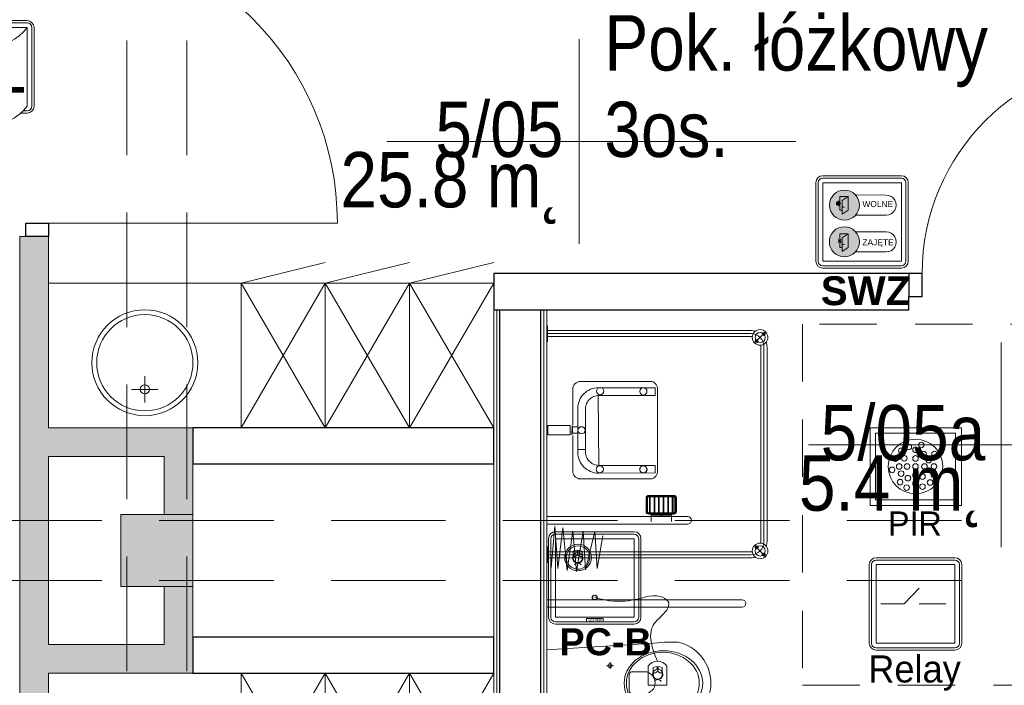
# Model space of a CAD drawing. Header units: centimetres. Extents: x -1316 to 21770, y -8842 to 3590.
# Tile 120 of 125: x 530 to 940, y 2272 to 2549. Entities that reach past the tile are written whole.
import ezdxf

# ---------------------------------------------------------------- set-up
doc = ezdxf.new("R2010")
doc.units = ezdxf.units.CM
for name, pattern in [('Hidden', [71.4375, 47.625, -23.8125]), ('Ponad', [39.688, 23.813, -15.875]), ('Ukryte', [71.438, 47.625, -23.813])]:
    doc.linetypes.add(name, pattern=pattern)
for name, color, linetype, lineweight in [('A-AREA-IDEN', 2, 'Continuous', 13), ('A-DETL-GENF', 92, 'Continuous', 9), ('A-DETL-HDLN', 90, 'Ukryte', 9), ('A-DETL-MEDM', 33, 'Continuous', 13), ('A-DOOR', 31, 'Continuous', 13), ('A-FLOR-OVHD', 1, 'Ponad', 9), ('A-WALL', 113, 'Continuous', 13), ('A-WALL-FNSH', 113, 'Continuous', 13), ('A-WALL-PATT', 111, 'Continuous', 13), ('I-FURN', 30, 'Continuous', 9), ('P-SANR-FIXT', 6, 'Continuous', 9), ('PRZYW_Elementy_inst_przyw', 7, 'Continuous', 9), ('S-COLS', 52, 'Continuous', 13)]:
    doc.layers.add(name, color=color, linetype=linetype, lineweight=lineweight)
doc.styles.add('adam', font='arialbd.ttf')
doc.styles.add('Arial_11', font='arial.ttf', dxfattribs={"width": 0.85, "height": 23})
doc.styles.add('GENERATED_STYLE_1', font='arial.ttf')

# ---------------------------------------------------------------- blocks, each defined once
blk = doc.blocks.new('M_Concrete-Square-Column - 300 x 300mm-1794508-5_piętro III __10_50 m_ - stan projektowany')
at = {"layer": 'S-COLS', "lineweight": 9}
blk.add_hatch(color=254, dxfattribs=at).paths.add_polyline_path([(15, -15), (15, 15), (-15, 15), (-15, -15)], flags=0)
for p, q in [((15, 15), (-15, 15)), ((-15, 15), (-15, -15)), ((15, -15), (15, 15)), ((-15, -15), (15, -15))]:
    blk.add_line(p, q, dxfattribs=at)
blk = doc.blocks.new('Blat - Blat-V3-5_piętro III __10_50 m_ - stan projektowany')
at = {"layer": 'I-FURN'}
for p, q in [((0, 60), (0, 0)), ((80, 60), (0, 60))]:
    blk.add_line(p, q, dxfattribs=at)
blk = doc.blocks.new('Blat - Blat-1345692-5_piętro III __10_50 m_ - stan projektowany')
at = {"layer": 'I-FURN'}
for p, q in [((0, -60), (0, 0)), ((80, -60), (0, -60))]:
    blk.add_line(p, q, dxfattribs=at)
blk = doc.blocks.new('DRZWI 1S - automatyczna etykieta - Drzwi 90 _łazienkowe_-2401369-5_piętro III __10_50 m_ - stan projektowany')
at = {"layer": 'A-DETL-GENF'}
for p, q in [((-50.5, 7.5), (-50.5, -2)), ((-45, 7.5), (-50.5, 7.5)), ((-45, -2), (-45, 7.5)), ((50.5, 7.5), (45, 7.5)), ((45, 7.5), (45, -2)), ((50.5, -2), (50.5, 7.5)), ((-50.5, -2), (-45, -2)), ((45, -2), (50.5, -2))]:
    blk.add_line(p, q, dxfattribs=at)
at = {"layer": 'A-DETL-MEDM', "lineweight": 25}
for p, q in [((-45, 7.5), (-50.5, 7.5)), ((-50.5, 7.5), (-50.5, -2)), ((-45, -2), (-45, 7.5)), ((45, -2), (45, 7.5)), ((45, 7.5), (50.5, 7.5)), ((50.5, 7.5), (50.5, -2)), ((-50.5, -2), (-45, -2)), ((50.5, -2), (45, -2))]:
    blk.add_line(p, q, dxfattribs=at)
at = {"layer": 'A-DOOR'}
blk.add_line((45, 7.5), (45, 97.5), dxfattribs=at)
blk.add_arc((45, 7.5), 90, 90, 180, dxfattribs=at)
blk = doc.blocks.new('umywalka okrągła d _44cm stal nierdzewna - Type 1-2356172-5_piętro III __10_50 m_ - stan projektowany')
at = {"layer": 'P-SANR-FIXT'}
for p, q in [((12.5, -16.43), (12.5, -27.43)), ((7, -21.93), (18, -21.93))]:
    blk.add_line(p, q, dxfattribs=at)
for centre, radius in [((12.5, -33), 22), ((12.5, -33), 20), ((12.5, -21.93), 1.9)]:
    blk.add_circle(centre, radius, dxfattribs=at)
blk = doc.blocks.new('miska ustępowa dla N_35_5x54 wisząca koło narożna - Type 1-2357501-5_piętro III __10_50 m_ - stan projektowany')
at = {"layer": 'P-SANR-FIXT'}
for p, q in [((-1.4, -11), (-4.56, -55.56)), ((29.22, -55.56), (26.4, -11)), ((44.09, -92.2), (44.09, -11)), ((47.21, -92.2), (47.21, -11)), ((4.69, -35.9), (4.69, -38.7)), ((19.8, -35.9), (19.8, -38.7)), ((3.32, -37.31), (6.14, -37.31)), ((18.43, -37.31), (21.25, -37.31)), ((8.17, -46.6), (8.17, -51.72)), ((16.4, -45.33), (9.09, -45.33)), ((17.32, -51.72), (17.32, -46.6)), ((-24.94, -56.63), (-24.94, -77.5)), ((-23.38, -56.63), (-23.38, -79.06)), ((-21.82, -56.63), (-21.82, -79.06)), ((-4.56, -55.56), (-4.88, -59.89)), ((29.58, -59.89), (29.22, -55.56)), ((-4.88, -59.89), (-4.82, -64.32)), ((29.53, -64.32), (29.58, -59.89)), ((-4.82, -64.32), (-4.57, -65.68)), ((29.57, -65.68), (29.53, -64.32)), ((-4.57, -65.68), (-4.19, -67.09)), ((-4.19, -67.09), (-3.69, -68.46)), ((-3.69, -68.46), (-3.07, -69.78)), ((28.07, -69.78), (28.69, -68.46)), ((28.69, -68.46), (29.19, -67.09)), ((29.19, -67.09), (29.57, -65.68)), ((-3.07, -69.78), (-2.34, -71.05)), ((-2.34, -71.05), (-1.51, -72.26)), ((-1.51, -72.26), (-0.58, -73.39)), ((-0.58, -73.39), (1.02, -74.96)), ((23.98, -74.96), (25.58, -73.39)), ((25.58, -73.39), (26.51, -72.26)), ((26.51, -72.26), (27.34, -71.05)), ((27.34, -71.05), (28.07, -69.78)), ((-32.35, -77.5), (-23.38, -77.5)), ((1.02, -74.96), (2.75, -76.27)), ((2.75, -76.27), (4.01, -77.03)), ((4.01, -77.03), (6.13, -78.05)), ((18.87, -78.05), (20.99, -77.03)), ((20.99, -77.03), (22.25, -76.27)), ((22.25, -76.27), (23.98, -74.96)), ((-23.38, -79.06), (-32.35, -79.06)), ((-23.38, -80.62), (-32.35, -80.62)), ((6.13, -78.05), (7.56, -78.51)), ((7.56, -78.51), (9.56, -78.98)), ((9.56, -78.98), (11.02, -79.17)), ((11.02, -79.17), (12.5, -79.25)), ((12.5, -79.25), (13.98, -79.17)), ((13.98, -79.17), (15.44, -78.98)), ((15.44, -78.98), (17.44, -78.51)), ((17.44, -78.51), (18.87, -78.05))]:
    blk.add_line(p, q, dxfattribs=at)
for centre in [(4.69, -37.31), (19.8, -37.31)]:
    blk.add_circle(centre, 0.825, dxfattribs=at)
for centre, radius, start, end in [((-30.79, -56.63), 8.97, 0, 99.9996), ((9.34, -46.48), 1.17, 102.2339, 185.8899), ((16.15, -46.48), 1.17, 354.1101, 77.7661), ((-30.79, -56.63), 7.41, 0, 102.1327), ((-30.79, -56.63), 5.85, 0, 105.4382), ((12.74, -51.5), 4.58, 182.8022, 357.1978), ((-23.38, -79.06), 1.56, 0, 90), ((-23.38, -79.06), 1.56, 270, 0), ((45.65, -92.2), 1.56, 180, 360)]:
    blk.add_arc(centre, radius, start, end, dxfattribs=at)
for centre, major_axis, ratio in [((12.55, -59.51), (0, 16.33), 0.823529), ((12.55, -59.26), (0, 15.16), 0.845174)]:
    blk.add_ellipse(centre, major_axis=major_axis, ratio=ratio, dxfattribs=at)
blk = doc.blocks.new('brodzik natryskowy dla N - Type 1-2359081-5_piętro III __10_50 m_ - stan projektowany')
at = {"layer": 'P-SANR-FIXT'}
for p, q in [((-42.55, -11.3), (-42.55, -11)), ((-36.05, -11.3), (-42.55, -11.3)), ((-40.55, -11.3), (-40.55, -95.8)), ((-39.3, -11), (-39.3, -95.8)), ((-38.05, -11.3), (-38.05, -95.8)), ((-36.05, -11), (-36.05, -11.3)), ((-26.61, -11.2), (-26.61, -69.6)), ((-23.41, -69.6), (-23.41, -11.2)), ((14.45, -11.52), (10.54, -11.52)), ((10.54, -11.52), (10.54, -20.79)), ((14.45, -11.52), (14.45, -20.79)), ((49.36, -11.3), (49.36, -11)), ((55.86, -11.3), (49.36, -11.3)), ((51.36, -11.3), (51.36, -95.8)), ((52.61, -11), (52.61, -96)), ((53.86, -11.3), (53.86, -95.8)), ((55.86, -11), (55.86, -11.3)), ((-27.37, -14.39), (-44.99, -15.67)), ((-44.99, -15.67), (-28.14, -17.71)), ((-44.73, -12.86), (-27.37, -14.39)), ((-28.14, -17.71), (-45.75, -19.5)), ((-45.75, -19.5), (-29.41, -21.8)), ((-29.41, -21.8), (-46.26, -23.33)), ((-46.26, -23.33), (-29.41, -26.14)), ((-7.7, -24.28), (-7.74, -24.55)), ((-7.74, -24.55), (-7.74, -54.09)), ((-7.62, -24.01), (-7.7, -24.28)), ((-7.51, -23.75), (-7.62, -24.01)), ((-7.38, -23.5), (-7.51, -23.75)), ((-7.23, -23.25), (-7.38, -23.5)), ((-7.05, -23.02), (-7.23, -23.25)), ((-6.85, -22.81), (-7.05, -23.02)), ((-6.64, -22.61), (-6.85, -22.81)), ((-6.41, -22.43), (-6.64, -22.61)), ((-6.17, -22.27), (-6.41, -22.43)), ((-5.92, -22.14), (-6.17, -22.27)), ((-5.66, -22.03), (-5.92, -22.14)), ((-5.39, -21.95), (-5.66, -22.03)), ((-5.12, -21.9), (-5.39, -21.95)), ((-4.84, -21.88), (-5.12, -21.9)), ((10.32, -21.88), (-4.84, -21.88)), ((-0.05, -24.58), (0.75, -24.29)), ((0.75, -24.29), (1.58, -24.07)), ((1.58, -24.07), (2.44, -23.94)), ((2.44, -23.94), (4.41, -23.89)), ((22.33, -23.94), (3.78, -23.89)), ((4.41, -23.89), (4.41, -27.12)), ((10.54, -20.79), (14.45, -20.79)), ((14.44, -21.54), (10.55, -21.51)), ((13.8, -21.67), (11.19, -21.67)), ((11.19, -21.67), (11.19, -23.94)), ((11.19, -23.94), (13.8, -23.94)), ((13.8, -23.94), (13.8, -21.67)), ((30.14, -21.88), (14.73, -21.88)), ((23.2, -24.07), (22.33, -23.94)), ((24.03, -24.29), (23.2, -24.07)), ((24.83, -24.58), (24.03, -24.29)), ((30.36, -21.95), (30.1, -21.9)), ((30.62, -22.03), (30.14, -21.88)), ((30.87, -22.14), (30.62, -22.03)), ((31.12, -22.28), (30.87, -22.14)), ((31.36, -22.44), (31.12, -22.28)), ((31.59, -22.62), (31.36, -22.44)), ((31.81, -22.82), (31.59, -22.62)), ((32.01, -23.04), (31.81, -22.82)), ((32.19, -23.27), (32.01, -23.04)), ((32.35, -23.52), (32.19, -23.27)), ((32.49, -23.77), (32.35, -23.52)), ((32.6, -24.04), (32.49, -23.77)), ((32.68, -24.31), (32.6, -24.04)), ((32.74, -24.58), (32.68, -24.31)), ((-29.41, -26.14), (-45.5, -27.16)), ((-45.5, -27.16), (-29.67, -31)), ((-4.68, -29.22), (-4.32, -28.45)), ((-4.32, -28.45), (-3.88, -27.74)), ((-3.88, -27.74), (-3.38, -27.07)), ((-3.38, -27.07), (-2.82, -26.45)), ((-2.82, -26.45), (-2.2, -25.89)), ((-2.2, -25.89), (-1.53, -25.38)), ((-1.53, -25.38), (-0.81, -24.95)), ((-0.81, -24.95), (-0.05, -24.58)), ((-0.12, -28.38), (-0.51, -28.74)), ((0.31, -28.06), (-0.12, -28.38)), ((0.76, -27.79), (0.31, -28.06)), ((1.25, -27.55), (0.76, -27.79)), ((1.76, -27.36), (1.25, -27.55)), ((2.29, -27.23), (1.76, -27.36)), ((2.84, -27.14), (2.29, -27.23)), ((3.4, -27.11), (2.84, -27.14)), ((4.41, -27.12), (3.4, -27.11)), ((3.78, -27.12), (21.37, -27.12)), ((21.37, -27.12), (21.94, -27.14)), ((21.94, -27.14), (22.49, -27.23)), ((22.49, -27.23), (23.02, -27.36)), ((23.02, -27.36), (23.53, -27.55)), ((23.53, -27.55), (24.01, -27.79)), ((24.01, -27.79), (24.47, -28.06)), ((24.47, -28.06), (24.89, -28.38)), ((25.59, -24.95), (24.83, -24.58)), ((24.89, -28.38), (25.29, -28.74)), ((26.31, -25.38), (25.59, -24.95)), ((26.98, -25.89), (26.31, -25.38)), ((27.59, -26.45), (26.98, -25.89)), ((28.16, -27.07), (27.59, -26.45)), ((28.66, -27.74), (28.16, -27.07)), ((29.09, -28.45), (28.66, -27.74)), ((29.46, -29.22), (29.09, -28.45)), ((32.74, -24.86), (32.74, -24.58)), ((32.74, -54.38), (32.74, -24.86)), ((-29.67, -31), (-44.99, -32.02)), ((-44.99, -32.02), (-31.46, -34.32)), ((-5.37, -32.6), (-5.32, -31.71)), ((-5.29, -56.03), (-5.37, -32.6)), ((-5.32, -31.71), (-5.19, -30.85)), ((-5.19, -30.85), (-4.98, -30.01)), ((-4.98, -30.01), (-4.68, -29.22)), ((26.92, -32.43), (-2.15, -32.63)), ((-2.15, -32.63), (-2.15, -56.03)), ((-2.03, -31.55), (-2.11, -32.1)), ((-1.89, -31.01), (-2.03, -31.55)), ((-1.71, -30.51), (-1.89, -31.01)), ((-1.47, -30.02), (-1.71, -30.51)), ((-1.19, -29.56), (-1.47, -30.02)), ((-0.87, -29.14), (-1.19, -29.56)), ((-0.51, -28.74), (-0.87, -29.14)), ((25.29, -28.74), (25.65, -29.14)), ((25.65, -29.14), (25.96, -29.56)), ((25.96, -29.56), (26.24, -30.02)), ((26.24, -30.02), (26.48, -30.51)), ((26.48, -30.51), (26.66, -31.01)), ((26.66, -31.01), (26.8, -31.55)), ((26.8, -31.55), (26.88, -32.1)), ((26.92, -56.03), (26.92, -32.43)), ((29.75, -30.01), (29.46, -29.22)), ((29.97, -30.85), (29.75, -30.01)), ((30.1, -31.71), (29.97, -30.85)), ((30.07, -32.63), (30.07, -56.03)), ((30.15, -32.6), (30.1, -31.71)), ((-21.31, -52.3), (-15.71, -52.3)), ((-21.31, -52.6), (-15.71, -52.6)), ((-21.31, -52.9), (-15.71, -52.9)), ((-5.23, -51), (-5.24, -51.15)), ((-5.24, -51.15), (-5.23, -51.29)), ((-5.21, -50.85), (-5.23, -51)), ((-5.23, -51.29), (-5.21, -51.44)), ((-5.18, -50.71), (-5.21, -50.85)), ((-5.21, -51.44), (-5.18, -51.58)), ((-5.13, -50.58), (-5.18, -50.71)), ((-5.18, -51.58), (-5.13, -51.71)), ((-5.07, -50.45), (-5.13, -50.58)), ((-5.13, -51.71), (-5.07, -51.84)), ((-4.99, -50.33), (-5.07, -50.45)), ((-5.07, -51.84), (-4.99, -51.96)), ((-4.91, -50.21), (-4.99, -50.33)), ((-4.99, -51.96), (-4.91, -52.08)), ((-4.81, -50.11), (-4.91, -50.21)), ((-4.91, -52.08), (-4.81, -52.18)), ((-4.71, -50.02), (-4.81, -50.11)), ((-4.81, -52.18), (-4.71, -52.27)), ((-4.6, -49.93), (-4.71, -50.02)), ((-4.71, -52.27), (-4.6, -52.36)), ((-4.48, -49.86), (-4.6, -49.93)), ((-4.6, -52.36), (-4.48, -52.43)), ((-4.35, -49.8), (-4.48, -49.86)), ((-4.48, -52.43), (-4.35, -52.49)), ((-4.21, -49.75), (-4.35, -49.8)), ((-4.35, -52.49), (-4.21, -52.54)), ((-4.07, -49.71), (-4.21, -49.75)), ((-4.21, -52.54), (-4.07, -52.58)), ((-3.93, -49.69), (-4.07, -49.71)), ((-4.07, -52.58), (-3.93, -52.6)), ((-3.78, -49.68), (-3.93, -49.69)), ((-3.93, -52.6), (-3.78, -52.61)), ((-3.78, -52.61), (-3.63, -52.6)), ((-3.48, -49.71), (-3.63, -49.69)), ((-3.63, -52.6), (-3.48, -52.58)), ((-3.34, -49.75), (-3.48, -49.71)), ((-3.48, -52.58), (-3.34, -52.54)), ((-3.21, -49.8), (-3.34, -49.75)), ((-3.34, -52.54), (-3.21, -52.49)), ((-3.08, -49.86), (-3.21, -49.8)), ((-3.21, -52.49), (-3.08, -52.43)), ((-2.96, -49.93), (-3.08, -49.86)), ((-3.08, -52.43), (-2.96, -52.36)), ((-2.85, -50.02), (-2.96, -49.93)), ((-2.96, -52.36), (-2.85, -52.27)), ((-2.74, -50.11), (-2.85, -50.02)), ((-2.85, -52.27), (-2.74, -52.18)), ((-2.65, -50.21), (-2.74, -50.11)), ((-2.74, -52.18), (-2.65, -52.08)), ((-2.56, -50.33), (-2.65, -50.21)), ((-2.65, -52.08), (-2.56, -51.96)), ((-2.49, -50.45), (-2.56, -50.33)), ((-2.56, -51.96), (-2.49, -51.84)), ((-2.43, -50.58), (-2.49, -50.45)), ((-2.49, -51.84), (-2.43, -51.71)), ((-2.38, -50.71), (-2.43, -50.58)), ((-2.43, -51.71), (-2.38, -51.58)), ((-2.34, -50.85), (-2.38, -50.71)), ((-2.38, -51.58), (-2.34, -51.44)), ((-2.32, -51), (-2.34, -50.85)), ((-2.34, -51.44), (-2.32, -51.29)), ((-2.31, -51.15), (-2.32, -51)), ((-2.32, -51.29), (-2.31, -51.15)), ((-22.41, -54.35), (-25.41, -54.35)), ((-22.81, -62.85), (-22.81, -54.35)), ((-22.61, -62.85), (-22.61, -54.35)), ((-22.41, -63.8), (-22.41, -53.4)), ((-22.11, -63.8), (-22.11, -53.4)), ((-21.81, -63.8), (-21.81, -53.4)), ((-21.81, -53.7), (-15.21, -53.7)), ((-21.81, -54), (-15.21, -54)), ((-21.81, -55.6), (-15.21, -55.6)), ((-21.81, -55.9), (-15.21, -55.9)), ((-15.21, -53.4), (-15.21, -63.8)), ((-14.91, -53.4), (-14.91, -63.8)), ((-14.61, -53.4), (-14.61, -63.8)), ((-7.74, -54.09), (-7.74, -54.37)), ((-7.74, -54.37), (-7.7, -54.64)), ((-7.7, -54.64), (-7.62, -54.91)), ((-7.62, -54.91), (-7.52, -55.18)), ((-7.52, -55.18), (-7.4, -55.43)), ((-7.4, -55.43), (-7.25, -55.67)), ((-7.25, -55.67), (-7.07, -55.9)), ((-7.07, -55.9), (-6.88, -56.11)), ((-6.88, -56.11), (-6.67, -56.31)), ((-6.67, -56.31), (-6.44, -56.49)), ((-6.44, -56.49), (-6.2, -56.64)), ((-6.2, -56.64), (-5.95, -56.77)), ((-5.95, -56.77), (-5.69, -56.88)), ((-5.69, -56.88), (-5.41, -56.96)), ((-5.41, -56.96), (-5.13, -57.01)), ((-2.15, -56.03), (-5.29, -56.03)), ((-5.13, -57.01), (29.82, -57.01)), ((26.92, -56.03), (30.07, -56.03)), ((29.82, -57.01), (30.1, -57.01)), ((30.1, -57.01), (30.38, -56.96)), ((30.38, -56.96), (30.65, -56.89)), ((30.65, -56.89), (30.92, -56.78)), ((30.92, -56.78), (31.17, -56.66)), ((31.17, -56.66), (31.41, -56.51)), ((31.41, -56.51), (31.64, -56.34)), ((31.64, -56.34), (31.85, -56.14)), ((31.85, -56.14), (32.05, -55.93)), ((32.05, -55.93), (32.22, -55.71)), ((32.22, -55.71), (32.38, -55.46)), ((32.38, -55.46), (32.51, -55.21)), ((32.51, -55.21), (32.61, -54.94)), ((32.61, -54.94), (32.69, -54.67)), ((32.69, -54.67), (32.74, -54.38)), ((-21.81, -57.5), (-15.21, -57.5)), ((-21.81, -57.8), (-15.21, -57.8)), ((-21.81, -59.4), (-15.21, -59.4)), ((-21.81, -59.7), (-15.21, -59.7)), ((-21.81, -61.3), (-15.21, -61.3)), ((-22.41, -62.85), (-25.41, -62.85)), ((-21.81, -61.6), (-15.21, -61.6)), ((-21.81, -63.2), (-15.21, -63.2)), ((-21.81, -63.5), (-15.21, -63.5)), ((-15.71, -64.3), (-21.31, -64.3)), ((-15.71, -64.6), (-21.31, -64.6)), ((-15.71, -64.9), (-21.31, -64.9)), ((-35.25, -97.25), (-40.13, -102.13)), ((48.56, -97.25), (53.43, -102.13)), ((47.11, -100.05), (-33.8, -100.05)), ((-33.8, -101.3), (47.11, -101.3)), ((47.11, -102.55), (-33.8, -102.55))]:
    blk.add_line(p, q, dxfattribs=at)
for centre, radius in [((12.42, -25.5), 1.5), ((-3.77, -33.05), 1.5), ((28.71, -33.24), 1.5), ((-3.85, -51.24), 1.5), ((28.59, -51.18), 1.5), ((-37.69, -99.69), 3.25), ((-37.69, -99.69), 2.1), ((-36.21, -98.2), 0.62), ((-36.21, -98.2), 0.32), ((51, -99.69), 3.25), ((49.51, -98.2), 0.62), ((51, -99.69), 2.1), ((49.51, -98.2), 0.32), ((-39.18, -101.17), 0.62), ((-39.18, -101.17), 0.32), ((52.48, -101.17), 0.62), ((52.48, -101.17), 0.32)]:
    blk.add_circle(centre, radius, dxfattribs=at)
for centre, radius, start, end in [((-21.31, -53.4), 1.1, 90, 180), ((-21.31, -53.4), 0.8, 90, 180), ((-21.31, -53.4), 0.5, 90, 180), ((-15.71, -53.4), 1.1, 360, 90), ((-15.71, -53.4), 0.8, 360, 90), ((-15.71, -53.4), 0.5, 360, 90), ((-21.31, -63.8), 1.1, 180, 270), ((-21.31, -63.8), 0.8, 180, 270), ((-21.31, -63.8), 0.5, 180, 270), ((-15.71, -63.8), 0.5, 270, 360), ((-15.71, -63.8), 0.8, 270, 360), ((-15.71, -63.8), 1.1, 270, 360), ((-25.01, -69.6), 1.6, 180, 360), ((-33.8, -95.8), 6.75, 180, 196.4965), ((-33.8, -95.8), 5.5, 180, 270), ((-33.8, -95.8), 4.25, 180, 188.8511), ((47.11, -95.8), 5.5, 270, 360), ((47.11, -95.8), 4.25, 351.1489, 360), ((47.11, -95.8), 6.75, 343.5035, 360), ((-33.8, -95.8), 6.75, 253.5035, 270), ((-33.8, -95.8), 4.25, 261.1489, 270), ((47.11, -95.8), 4.25, 270, 278.8511), ((47.11, -95.8), 6.75, 270, 286.4965)]:
    blk.add_arc(centre, radius, start, end, dxfattribs=at)
blk.add_ellipse((-23.14, -58.6), major_axis=(0, 0.325), ratio=0.224951, dxfattribs=at)
blk = doc.blocks.new('szafki szatniowe - szafki bez siedziska-1388164-5_piętro III __10_50 m_ - stan projektowany')
at = {"layer": 'I-FURN'}
for p, q in [((17.5, -60), (-17.5, 0)), ((-17.5, 0), (-17.5, -60)), ((52.5, -60), (17.5, 0)), ((17.5, -60), (17.5, 0)), ((87.5, -60), (52.5, 0)), ((17.5, 0), (-17.5, -60)), ((52.5, 0), (17.5, -60)), ((17.5, 0), (17.5, -60)), ((87.5, 0), (52.5, -60)), ((52.5, 0), (52.5, -60)), ((52.5, -60), (52.5, 0)), ((-17.5, -60), (17.5, -68.63)), ((-17.5, -60), (17.5, -60)), ((17.5, -60), (52.5, -68.63)), ((17.5, -60), (52.5, -60)), ((52.5, -60), (87.5, -68.63)), ((52.5, -60), (87.5, -60))]:
    blk.add_line(p, q, dxfattribs=at)
blk = doc.blocks.new('szafki szatniowe - szafki bez siedziska-1388242-5_piętro III __10_50 m_ - stan projektowany')
at = {"layer": 'I-FURN'}
for p, q in [((-17.5, 60), (17.5, 68.63)), ((17.5, 60), (52.5, 68.63)), ((52.5, 60), (87.5, 68.63)), ((17.5, 0), (-17.5, 60)), ((17.5, 60), (-17.5, 0)), ((-17.5, 60), (17.5, 60)), ((-17.5, 0), (-17.5, 60)), ((52.5, 0), (17.5, 60)), ((52.5, 60), (17.5, 0)), ((17.5, 60), (52.5, 60)), ((17.5, 0), (17.5, 60)), ((17.5, 60), (17.5, 0)), ((87.5, 0), (52.5, 60)), ((87.5, 60), (52.5, 0)), ((52.5, 60), (87.5, 60)), ((52.5, 0), (52.5, 60)), ((52.5, 60), (52.5, 0))]:
    blk.add_line(p, q, dxfattribs=at)
blk = doc.blocks.new('DRZWI 1S - automatyczna etykieta - Drzwi 120-2381684-5_piętro III __10_50 m_ - stan projektowany')
at = {"layer": 'A-DETL-GENF'}
for p, q in [((-65.5, 6), (-65.5, -3.5)), ((-60, 6), (-65.5, 6)), ((-60, -3.5), (-60, 6)), ((65.5, 6), (60, 6)), ((60, 6), (60, -3.5)), ((65.5, -3.5), (65.5, 6)), ((-65.5, -3.5), (-60, -3.5)), ((60, -3.5), (65.5, -3.5))]:
    blk.add_line(p, q, dxfattribs=at)
at = {"layer": 'A-DETL-MEDM', "lineweight": 25}
for p, q in [((-60, 6), (-65.5, 6)), ((-65.5, 6), (-65.5, -3.5)), ((-60, -3.5), (-60, 6)), ((60, -3.5), (60, 6)), ((60, 6), (65.5, 6)), ((65.5, 6), (65.5, -3.5)), ((-65.5, -3.5), (-60, -3.5)), ((65.5, -3.5), (60, -3.5))]:
    blk.add_line(p, q, dxfattribs=at)
at = {"layer": 'A-DOOR'}
blk.add_line((60, 6), (60, 126), dxfattribs=at)
blk.add_arc((60, 6), 120, 90, 180, dxfattribs=at)
blk = doc.blocks.new('METKA_POMIESZCZENIA2 - Rozbudowana - bez ramki-2396678-5_piętro III __10_50 m_ - stan projektowany')
at = {"layer": 'A-AREA-IDEN'}
for p, q in [((0, 0.425), (0, 0)), ((0.0976, 0), (-0.8, 0)), ((-0.8, 0), (0.9, 0)), ((0, 0), (0, -0.425))]:
    blk.add_line(p, q, dxfattribs=at)
blk = doc.blocks.new('METKA_POMIESZCZENIA2 - Rozbudowana krótka - bez ramki-2403173-5_piętro III __10_50 m_ - stan projektowany')
at = {"layer": 'A-AREA-IDEN'}
for p, q in [((0, 0.425), (0, 0)), ((0.0976, 0), (-0.8, 0)), ((-0.8, 0), (0.8, 0)), ((0, 0), (0, -0.425))]:
    blk.add_line(p, q, dxfattribs=at)
blk = doc.blocks.new('LN-4kB')
for centre in [(0, 9.5), (0, -23.14)]:
    blk.add_arc(centre, 20.48, 217.175, 322.825)
at = {"layer": 'PRZYW_Elementy_inst_przyw'}
for p, q in [((16.32, 0), (-16.32, 0)), ((-19.2, -2.88), (-19.2, -35.52)), ((-18.24, -2.88), (-18.24, -35.52)), ((-16.32, -0.96), (16.32, -0.96)), ((18.24, -2.88), (18.24, -35.52)), ((19.2, -35.52), (19.2, -2.88)), ((-16.32, -37.44), (-14.67, -37.44)), ((-16.32, -38.4), (-13.67, -38.4)), ((13.67, -38.4), (16.32, -38.4)), ((14.67, -37.44), (16.32, -37.44))]:
    blk.add_line(p, q, dxfattribs=at)
at = {"layer": 'PRZYW_Elementy_inst_przyw', "color": 7}
for p, q in [((-16.32, -35.52), (-16.32, -2.88)), ((-16.32, -2.88), (16.32, -2.88)), ((16.32, -2.88), (16.32, -35.52))]:
    blk.add_line(p, q, dxfattribs=at)
at = {"layer": 'PRZYW_Elementy_inst_przyw'}
for centre, radius, start, end in [((-16.32, -2.88), 2.88, 90, 180), ((16.32, -2.88), 2.88, 0, 90), ((-16.32, -2.88), 1.92, 90, 180), ((16.32, -2.88), 1.92, 0, 90), ((-16.32, -35.52), 2.88, 180, 270), ((-16.32, -35.52), 1.92, 180, 270), ((16.32, -35.52), 2.88, 270, 0), ((16.32, -35.52), 1.92, 270, 0)]:
    blk.add_arc(centre, radius, start, end, dxfattribs=at)
at = {"layer": 'PRZYW_Elementy_inst_przyw', "color": 150, "lineweight": 5, "insert": (-10.49, -15.87), "char_height": 2.5, "width": 28.6554, "attachment_point": 1, "style": 'adam'}
blk.add_mtext('{\\H5.6x;\\C256;NL}', dxfattribs=at)
blk = doc.blocks.new('Ikona')
at = {"layer": 'PRZYW_Elementy_inst_przyw'}
h = blk.add_hatch(color=1, dxfattribs=at)
h.dxf.hatch_style = 1
h.paths.add_polyline_path([(-1065.97, 3801.31), (-1066.17, 3801.31), (-1066.17, 3801.08), (-1065.97, 3801.08)])
h.paths.add_polyline_path([(-1065.97, 3801.08), (-1066.17, 3801.08), (-1066.17, 3800.87), (-1065.97, 3800.87)])
h.paths.add_polyline_path([(-1065.74, 3801.08), (-1065.97, 3801.08), (-1065.97, 3800.87), (-1065.74, 3800.87)])
h.paths.add_polyline_path([(-1066.17, 3801.08), (-1066.41, 3801.08), (-1066.41, 3800.87), (-1066.17, 3800.87)])
h.paths.add_polyline_path([(-1065.97, 3800.87), (-1066.17, 3800.87), (-1066.17, 3800.64), (-1065.97, 3800.64)])
at = {"layer": 'PRZYW_Elementy_inst_przyw', "color": 1}
for p, q in [((-1067.65, 3799.71), (-1067.65, 3801.21)), ((-1064.49, 3799.71), (-1064.49, 3801.21))]:
    blk.add_line(p, q, dxfattribs=at)
for points in [[(-1065.74, 3801.08), (-1065.74, 3800.87), (-1066.41, 3800.87), (-1066.41, 3801.08)], [(-1066.17, 3801.31), (-1065.97, 3801.31), (-1065.97, 3800.64), (-1066.17, 3800.64)]]:
    blk.add_lwpolyline(points, close=True, dxfattribs=at)
for centre, radius, start, end in [((-1066.07, 3798.74), 1.85, 31.7978, 276.8309), ((-1066.06, 3798.68), 1.6, 156.7793, 23.2207), ((-1066.07, 3798.03), 3.55, 63.5398, 116.4602), ((-1066.07, 3798.72), 1.65, 89.6447, 89.8927), ((-1066.08, 3798.74), 1.86, 277.2029, 31.4258), ((-1066.07, 3795.45), 1.43, 32.8175, 147.1825)]:
    blk.add_arc(centre, radius, start, end, dxfattribs=at)
at = {"layer": 'PRZYW_Elementy_inst_przyw', "color": 1, "lineweight": 5}
for centre, start, end in [((-1067.2, 3800.4), 253.1892, 358.3615), ((-1064.92, 3800.4), 181.6385, 286.8108)]:
    blk.add_arc(centre, 1.14, start, end, dxfattribs=at)
blk = doc.blocks.new('PC-B')
at = {"layer": 'PRZYW_Elementy_inst_przyw'}
for p, q in [((16.32, 0), (-16.32, 0)), ((-19.2, -2.88), (-19.2, -35.52)), ((-18.24, -2.88), (-18.24, -35.52)), ((-16.32, -0.96), (16.32, -0.96)), ((18.24, -2.88), (18.24, -35.52)), ((19.2, -35.52), (19.2, -2.88)), ((-16.32, -37.44), (16.32, -37.44)), ((-16.32, -38.4), (16.32, -38.4))]:
    blk.add_line(p, q, dxfattribs=at)
at = {"layer": 'PRZYW_Elementy_inst_przyw', "color": 7}
blk.add_lwpolyline([(-16.32, -2.88), (16.32, -2.88), (16.32, -35.52), (-16.32, -35.52)], close=True, dxfattribs=at)
at = {"layer": 'PRZYW_Elementy_inst_przyw', "color": 0}
blk.add_lwpolyline([(-3.49, -36.08), (3.49, -36.08), (3.49, -37.44), (-3.49, -37.44)], close=True, dxfattribs=at)
at = {"layer": 'PRZYW_Elementy_inst_przyw', "color": 0, "lineweight": 5, "ltscale": 0.4}
blk.add_lwpolyline([(29.98, -55.8), (29.98, -63.78), (22.13, -63.78), (22.13, -55.8)], dxfattribs=at)
at = {"layer": 'PRZYW_Elementy_inst_przyw', "lineweight": 5}
for radius in [5.55, 4.87]:
    blk.add_circle((-6.96, -10.7), radius, dxfattribs=at)
at = {"layer": 'PRZYW_Elementy_inst_przyw', "linetype": 'Continuous', "lineweight": -3, "ltscale": 0.4}
blk.add_circle((0, -27.36), 0.96, dxfattribs=at)
at = {"layer": 'PRZYW_Elementy_inst_przyw'}
for centre, radius, start, end in [((-16.32, -2.88), 2.88, 90, 180), ((16.32, -2.88), 2.88, 0, 90), ((-16.32, -2.88), 1.92, 90, 180), ((16.32, -2.88), 1.92, 0, 90), ((-16.32, -35.52), 2.88, 180, 270), ((-16.32, -35.52), 1.92, 180, 270), ((16.32, -35.52), 2.88, 270, 0), ((16.32, -35.52), 1.92, 270, 0)]:
    blk.add_arc(centre, radius, start, end, dxfattribs=at)
at = {"layer": 'PRZYW_Elementy_inst_przyw', "color": 0, "lineweight": 5, "ltscale": 0.4}
blk.add_arc((26.05, -58.49), 4.75, 34.3565, 145.6435, dxfattribs=at)
at = {"layer": 'PRZYW_Elementy_inst_przyw', "color": 0, "linetype": 'Continuous', "lineweight": 5, "ltscale": 0.4}
blk.add_open_spline([(0, -27.36), (11.69, -30.77), (24.21, -24.31), (33.16, -29.41), (27.42, -35.44), (20.7, -41.6), (26.05, -53.73)], degree=3, dxfattribs=at)
at = {"layer": 'PRZYW_Elementy_inst_przyw', "lineweight": 5, "xscale": 1.155937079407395, "yscale": 1.155937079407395, "zscale": 1.155937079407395}
for p in [(1225.21, -4402), (1258.45, -4450.36)]:
    blk.add_blockref('Ikona', p, dxfattribs=at)
at = {"layer": 'PRZYW_Elementy_inst_przyw', "color": 0, "insert": (-2.71, -36.19), "char_height": 1.056, "attachment_point": 1}
blk.add_mtext_dynamic_manual_height_columns('SCHIMA', width=11.8192, gutter_width=12.5, heights=[0], dxfattribs=at)
at = {"layer": 'PRZYW_Elementy_inst_przyw', "color": 7, "linetype": 'Continuous', "lineweight": -3, "style": 'adam'}
blk.add_attdef('NAZWA', (-14.71, -51.32), '', height=11.25, dxfattribs=at)
blk = doc.blocks.new('PIR')
at = {"layer": 'PRZYW_Elementy_inst_przyw'}
for points in [[(9088.59, 2536.84), (9126.55, 2536.84), (9126.55, 2504.57), (9088.59, 2504.57)], [(9090.91, 2534.66), (9124.04, 2534.66), (9124.04, 2506.88), (9090.91, 2506.88)]]:
    blk.add_lwpolyline(points, close=True, dxfattribs=at)
for centre, radius in [((9107.47, 2520.77), 11.34), ((9104.67, 2528.87), 1.16), ((9107.47, 2527.71), 1.16), ((9109.9, 2529.71), 1.16), ((9099.08, 2524.06), 1.16), ((9101.55, 2527.29), 1.16), ((9102.8, 2524.18), 1.16), ((9107.47, 2524.12), 1.16), ((9110.84, 2525.94), 1.16), ((9112.95, 2523.41), 1.16), ((9115.37, 2525.94), 1.16), ((9097.73, 2519.36), 1.16), ((9100.67, 2520.77), 1.16), ((9103.96, 2520.77), 1.16), ((9107.47, 2520.77), 1.16), ((9111.19, 2520.77), 1.16), ((9115.13, 2520.77), 1.16), ((9101.49, 2517.83), 1.16), ((9104.31, 2515.91), 1.16), ((9107.47, 2517.18), 1.16), ((9110.39, 2516.56), 1.16), ((9115.07, 2517.36), 1.16), ((9101.05, 2514.27), 1.16), ((9103.78, 2512.01), 1.16), ((9107.47, 2513.66), 1.16), ((9110.39, 2512.42), 1.16), ((9113.54, 2514.13), 1.16)]:
    blk.add_circle(centre, radius, dxfattribs=at)
at = {"layer": 'PRZYW_Elementy_inst_przyw', "insert": (9096.08, 2502.08), "char_height": 10, "width": 56.1511, "attachment_point": 1}
blk.add_mtext('PIR', dxfattribs=at)
blk = doc.blocks.new('relay')
at = {"layer": 'PRZYW_Elementy_inst_przyw', "lineweight": 20}
for p, q in [((16.32, 0), (-16.32, 0)), ((-19.2, -2.88), (-19.2, -35.52)), ((-18.24, -2.88), (-18.24, -35.52)), ((-16.32, -0.96), (16.32, -0.96)), ((18.24, -2.88), (18.24, -35.52)), ((19.2, -35.52), (19.2, -2.88)), ((-16.32, -37.44), (16.32, -37.44)), ((-16.32, -38.4), (16.32, -38.4))]:
    blk.add_line(p, q, dxfattribs=at)
at = {"layer": 'PRZYW_Elementy_inst_przyw', "lineweight": 5}
for p, q in [((-4.68, -19.2), (1.56, -12.67)), ((-14.36, -19.2), (-4.68, -19.2)), ((1.56, -19.2), (12.59, -19.2))]:
    blk.add_line(p, q, dxfattribs=at)
at = {"layer": 'PRZYW_Elementy_inst_przyw', "color": 7, "lineweight": 20}
blk.add_lwpolyline([(-16.32, -2.88), (16.32, -2.88), (16.32, -35.52), (-16.32, -35.52)], close=True, dxfattribs=at)
at = {"layer": 'PRZYW_Elementy_inst_przyw', "lineweight": 20}
for centre, radius, start, end in [((-16.32, -2.88), 2.88, 90, 180), ((16.32, -2.88), 2.88, 0, 90), ((-16.32, -2.88), 1.92, 90, 180), ((16.32, -2.88), 1.92, 0, 90), ((-16.32, -35.52), 2.88, 180, 270), ((-16.32, -35.52), 1.92, 180, 270), ((16.32, -35.52), 2.88, 270, 0), ((16.32, -35.52), 1.92, 270, 0)]:
    blk.add_arc(centre, radius, start, end, dxfattribs=at)
at = {"layer": 'PRZYW_Elementy_inst_przyw', "color": 7, "linetype": 'Continuous', "lineweight": -3}
blk.add_attdef('RELAY', (-19.65, -51.84), '', height=11.25, dxfattribs=at)
blk = doc.blocks.new('Sygnalizator Wolne-Zajęte')
at = {"linetype": 'Continuous', "lineweight": 20, "true_color": 0x139b48}
h = blk.add_hatch(color=114, dxfattribs=at)
h.dxf.hatch_style = 1
edge = h.paths.add_edge_path()
edge.add_arc((6.13, -12.18), 6.24, 0, 360)
at = {"linetype": 'Continuous', "lineweight": 20, "true_color": 0xffffff}
h = blk.add_hatch(color=7, dxfattribs=at)
h.dxf.hatch_style = 1
h.paths.add_polyline_path([(2.79, -10.93), (3.54, -10.93), (3.54, -10.4), (4.49, -11.58), (3.54, -12.43), (3.54, -12.09), (2.79, -12.09)])
at = {"linetype": 'Continuous', "lineweight": 20, "true_color": 0xcd2027}
h = blk.add_hatch(color=242, dxfattribs=at)
h.dxf.hatch_style = 1
edge = h.paths.add_edge_path()
edge.add_arc((6.08, -27.43), 6.24, 0, 360)
at = {"color": 251, "linetype": 'Continuous', "lineweight": 20, "true_color": 0x636466}
for p, q in [((23.49, -8.01), (10.7, -7.99)), ((23.49, -16.35), (10.75, -16.33)), ((23.5, -23.34), (10.73, -23.31)), ((23.51, -31.67), (10.64, -31.65))]:
    blk.add_line(p, q, dxfattribs=at)
at = {"color": 7, "linetype": 'Continuous', "lineweight": 20, "true_color": 0xffffff}
for p, q in [((3.54, -10.93), (3.54, -10.4)), ((3.54, -10.4), (4.49, -11.58)), ((4.49, -11.58), (3.54, -12.43)), ((3.54, -12.43), (3.54, -12.09)), ((7.71, -8.56), (4.17, -8.56)), ((4.17, -8.56), (4.17, -10.92)), ((4.17, -12.19), (4.17, -14.23)), ((5.21, -10.22), (7.71, -8.56)), ((5.21, -10.22), (5.21, -15.89)), ((7.71, -8.56), (7.71, -14.23)), ((4.17, -14.23), (5.21, -14.23)), ((5.21, -13.06), (6.09, -13.06)), ((5.21, -15.89), (7.71, -14.23)), ((7.71, -24.08), (4.17, -24.08)), ((4.17, -24.08), (4.17, -26.44)), ((5.21, -25.74), (7.71, -24.08)), ((7.71, -24.08), (7.71, -29.74)), ((4.72, -26.44), (3.48, -27.71)), ((3.5, -26.44), (4.75, -27.71)), ((4.17, -27.71), (4.17, -29.74)), ((5.21, -25.74), (5.21, -31.41)), ((5.21, -28.57), (6.09, -28.57)), ((4.17, -29.74), (5.21, -29.74)), ((5.21, -31.41), (7.71, -29.74))]:
    blk.add_line(p, q, dxfattribs=at)
blk.add_lwpolyline([(3.54, -12.09), (2.79, -12.09), (2.79, -10.93), (3.54, -10.93)], dxfattribs=at)
at = {"color": 251, "linetype": 'Continuous', "lineweight": 20, "true_color": 0x636466}
for centre in [(23.47, -12.18), (23.49, -27.5)]:
    blk.add_arc(centre, 4.17, 269.55, 90.0001, dxfattribs=at)
at = {"layer": 'PRZYW_Elementy_inst_przyw', "lineweight": 20}
for p, q in [((29.76, 0), (-2.88, 0)), ((-5.76, -2.88), (-5.76, -35.52)), ((-4.8, -2.88), (-4.8, -35.52)), ((-2.88, -0.96), (29.76, -0.96)), ((31.68, -2.88), (31.68, -35.52)), ((32.64, -35.52), (32.64, -2.88)), ((-2.88, -37.44), (29.76, -37.44)), ((-2.88, -38.4), (29.76, -38.4))]:
    blk.add_line(p, q, dxfattribs=at)
at = {"layer": 'PRZYW_Elementy_inst_przyw', "color": 7, "lineweight": 20}
blk.add_lwpolyline([(-2.88, -2.88), (29.76, -2.88), (29.76, -35.52), (-2.88, -35.52)], close=True, dxfattribs=at)
at = {"layer": 'PRZYW_Elementy_inst_przyw', "color": 251, "lineweight": 20, "true_color": 0x636466}
for centre in [(6.13, -12.18), (6.08, -27.43)]:
    blk.add_circle(centre, 6.24, dxfattribs=at)
at = {"layer": 'PRZYW_Elementy_inst_przyw', "lineweight": 20}
for centre, radius, start, end in [((-2.88, -2.88), 2.88, 90, 180), ((29.76, -2.88), 2.88, 0, 90), ((-2.88, -2.88), 1.92, 90, 180), ((29.76, -2.88), 1.92, 0, 90), ((-2.88, -35.52), 2.88, 180, 270), ((-2.88, -35.52), 1.92, 180, 270), ((29.76, -35.52), 2.88, 270, 0), ((29.76, -35.52), 1.92, 270, 0)]:
    blk.add_arc(centre, radius, start, end, dxfattribs=at)
at = {"color": 116, "linetype": 'Continuous', "lineweight": 20, "true_color": 0x136734, "char_height": 2.5, "attachment_point": 1, "style": 'GENERATED_STYLE_1'}
for s, insert in [('WOLNE', (13.56, -10.53)), ('{\\C244;\\c1973145;ZAJĘTE}', (13.56, -26.4))]:
    blk.add_mtext_dynamic_manual_height_columns(s, width=11.3525, gutter_width=7.5, heights=[0], dxfattribs=dict(at, insert=insert))
at = {"insert": (-3.73, -41.76), "char_height": 2.5, "width": 40.9178, "attachment_point": 1, "style": 'adam'}
blk.add_mtext('{\\H4.8x;SWZ}', dxfattribs=at)

msp = doc.modelspace()

# ---------------------------------------------------------------- hatches: boundary and pattern name
at = {"layer": 'A-WALL-PATT'}
h = msp.add_hatch(color=9, dxfattribs=at)
h.paths.add_polyline_path([(542.38, 132.33), (542.38, 139.33), (530.38, 139.33), (530.38, 132.33)], flags=0)
h.paths.add_polyline_path([(530.38, 250.33), (542.38, 250.33), (542.38, 515.33), (530.38, 515.33), (530.38, 419.08)], flags=0)
h.paths.add_polyline_path([(542.38, 657.83), (542.38, 660.33), (530.38, 660.33), (530.38, 657.83), (532.88, 657.83)], flags=0)
h.paths.add_polyline_path([(542.38, 781.33), (542.38, 1102.83), (530.38, 1102.83), (530.38, 781.33), (532.88, 781.33)], flags=0)
h.paths.add_polyline_path([(530.38, 1312.83), (542.38, 1312.83), (542.38, 1431.33), (530.38, 1431.33)], flags=0)
h.paths.add_polyline_path([(530.38, 1633.83), (542.38, 1633.83), (542.38, 2022.83), (530.38, 2022.83), (530.38, 1665.12)], flags=0)
h.paths.add_polyline_path([(542.38, 2173.83), (542.38, 2458.83), (530.38, 2458.83), (530.38, 2173.83)], flags=0)
h.paths.add_polyline_path([(530.38, 2593.83), (542.38, 2593.83), (542.38, 2824.33), (530.38, 2824.33), (530.38, 2634.27)], flags=0)
for points in [[(542.38, 2367.33), (602.38, 2367.33), (602.38, 2379.33), (542.38, 2379.33)], [(590.38, 2277.33), (590.38, 2289.33), (542.38, 2289.33), (542.38, 2277.33)]]:
    msp.add_hatch(color=9, dxfattribs=at).paths.add_polyline_path(points, flags=0)
h = msp.add_hatch(color=9, dxfattribs=at)
h.paths.add_polyline_path([(590.38, 2277.33), (602.38, 2277.33), (602.38, 2313.33), (590.38, 2313.33), (590.38, 2289.33)], flags=0)
h.paths.add_polyline_path([(602.38, 2343.33), (602.38, 2367.33), (590.38, 2367.33), (590.38, 2343.33), (598.68, 2343.33)], flags=0)

# ---------------------------------------------------------------- linework, layer by layer
at = {"layer": 'A-DETL-HDLN'}
for p, q in [((574.88, 420.83), (574.88, 2793.33)), ((599.88, 420.83), (599.88, 2793.33)), ((-1197.62, 2340.83), (1172.38, 2340.83)), ((-1197.62, 2315.83), (1172.38, 2315.83))]:
    msp.add_line(p, q, dxfattribs=at)
at = {"layer": 'A-FLOR-OVHD'}
for p, q in [((1005.64, 2422.38), (855.64, 2422.38)), ((855.64, 2422.38), (855.64, 2272.38)), ((855.64, 2272.38), (1005.64, 2272.38))]:
    msp.add_line(p, q, dxfattribs=at)
at = {"layer": 'A-WALL', "lineweight": 9}
for p, q in [((532.88, 2458.83), (530.38, 2458.83)), ((530.38, 2458.83), (530.38, 2173.83)), ((542.38, 2379.33), (542.38, 2458.83)), ((602.38, 2379.33), (542.38, 2379.33)), ((602.38, 2343.33), (602.38, 2379.33)), ((542.38, 2289.33), (542.38, 2367.33)), ((542.38, 2367.33), (590.38, 2367.33)), ((590.38, 2367.33), (590.38, 2343.33)), ((590.38, 2313.33), (590.38, 2289.33)), ((602.38, 2277.33), (602.38, 2313.33)), ((590.38, 2289.33), (542.38, 2289.33)), ((542.38, 2173.83), (542.38, 2277.33)), ((542.38, 2277.33), (602.38, 2277.33))]:
    msp.add_line(p, q, dxfattribs=at)
at = {"layer": 'A-WALL', "color": 7, "lineweight": 25}
for p, q in [((899.88, 2443.33), (727.38, 2443.33)), ((727.38, 2443.33), (727.38, 2428.33)), ((899.88, 2428.33), (899.88, 2433.83)), ((727.38, 2428.33), (899.88, 2428.33)), ((729.88, 2228.33), (729.88, 2428.33)), ((746.88, 2228.33), (746.88, 2428.33)), ((727.38, 2379.33), (602.38, 2379.33)), ((602.38, 2379.33), (602.38, 2364.33)), ((727.38, 2364.33), (727.38, 2379.33)), ((602.38, 2364.33), (727.38, 2364.33)), ((727.38, 2292.33), (602.38, 2292.33)), ((602.38, 2292.33), (602.38, 2277.33)), ((727.38, 2277.33), (727.38, 2292.33)), ((602.38, 2277.33), (727.38, 2277.33))]:
    msp.add_line(p, q, dxfattribs=at)
at = {"layer": 'A-WALL'}
for p, q in [((728.63, 2228.33), (728.63, 2428.33)), ((748.13, 2228.33), (748.13, 2428.33))]:
    msp.add_line(p, q, dxfattribs=at)
at = {"layer": 'A-WALL-FNSH', "color": 250, "lineweight": 9}
for p, q in [((727.38, 2428.33), (727.38, 2228.33)), ((749.38, 2228.33), (749.38, 2428.33))]:
    msp.add_line(p, q, dxfattribs=at)

# ---------------------------------------------------------------- block references
at = {"layer": 'A-AREA-IDEN', "xscale": 99.99999999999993, "yscale": 99.99999999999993, "zscale": 99.99999999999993}
for name, p in [('METKA_POMIESZCZENIA2 - Rozbudowana - bez ramki-2396678-5_piętro III __10_50 m_ - stan projektowany', (762.93, 2498.25)), ('METKA_POMIESZCZENIA2 - Rozbudowana krótka - bez ramki-2403173-5_piętro III __10_50 m_ - stan projektowany', (938.24, 2372.23))]:
    msp.add_blockref(name, p, dxfattribs=at)
at = {"layer": 'A-DOOR', "rotation": 269.9999999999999}
msp.add_blockref('DRZWI 1S - automatyczna etykieta - Drzwi 120-2381684-5_piętro III __10_50 m_ - stan projektowany', (536.38, 2524.33), dxfattribs=at)
at = {"layer": 'A-DOOR'}
msp.add_blockref('DRZWI 1S - automatyczna etykieta - Drzwi 90 _łazienkowe_-2401369-5_piętro III __10_50 m_ - stan projektowany', (950.38, 2435.83), dxfattribs=at)
at = {"layer": 'I-FURN'}
for name, p in [('szafki szatniowe - szafki bez siedziska-1388242-5_piętro III __10_50 m_ - stan projektowany', (639.88, 2379.33)), ('szafki szatniowe - szafki bez siedziska-1388164-5_piętro III __10_50 m_ - stan projektowany', (639.88, 2277.33))]:
    msp.add_blockref(name, p, dxfattribs=at)
at = {"layer": 'I-FURN', "rotation": 180}
for name, p in [('Blat - Blat-1345692-5_piętro III __10_50 m_ - stan projektowany', (622.38, 2379.33)), ('Blat - Blat-V3-5_piętro III __10_50 m_ - stan projektowany', (622.38, 2277.33))]:
    msp.add_blockref(name, p, dxfattribs=at)
at = {"layer": 'P-SANR-FIXT'}
for name, p, rotation in [('umywalka okrągła d _44cm stal nierdzewna - Type 1-2356172-5_piętro III __10_50 m_ - stan projektowany', (594.88, 2373.33), 180), ('brodzik natryskowy dla N - Type 1-2359081-5_piętro III __10_50 m_ - stan projektowany', (738.38, 2365.83), 90.00000000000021), ('miska ustępowa dla N_35_5x54 wisząca koło narożna - Type 1-2357501-5_piętro III __10_50 m_ - stan projektowany', (738.38, 2260.67), 90.00000000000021)]:
    msp.add_blockref(name, p, dxfattribs=dict(at, rotation=rotation))
at = {"layer": 'PRZYW_Elementy_inst_przyw', "color": 252, "lineweight": 5}
msp.add_blockref('LN-4kB', (517.13, 2548.43), dxfattribs=at)
at = {"layer": 'PRZYW_Elementy_inst_przyw'}
for name, p in [('Sygnalizator Wolne-Zajęte', (867, 2484)), ('PIR', (-8204.83, -157.55))]:
    msp.add_blockref(name, p, dxfattribs=at)
at = {"layer": 'PRZYW_Elementy_inst_przyw', "linetype": 'Hidden', "lineweight": 5}
msp.add_blockref('PC-B', (769.36, 2336.11), dxfattribs=at).add_auto_attribs({'NAZWA': 'PC-B'})
at = {"layer": 'PRZYW_Elementy_inst_przyw', "lineweight": 5}
msp.add_blockref('relay', (902.65, 2325.33), dxfattribs=at).add_auto_attribs({'RELAY': 'Relay'})
at = {"layer": 'S-COLS', "lineweight": 9}
msp.add_blockref('M_Concrete-Square-Column - 300 x 300mm-1794508-5_piętro III __10_50 m_ - stan projektowany', (587.38, 2328.33), dxfattribs=at)

# ---------------------------------------------------------------- texts
at = {"layer": 'A-AREA-IDEN', "color": 0, "char_height": 23, "line_spacing_factor": 0.936439, "style": 'Arial_11'}
for s, insert, width, attachment_point in [('\\pt84.99995,169.9999,255.00008,340.00003,424.99998,509.99993,595.00011,680.00006,765.00001,849.99996,934.99991,1020.00009,1105.00004,1189.99999,1274.99994,1359.99989,1445.00007,1530.00002,1614.99997,1699.99992,1785.0001,1870.00005,1955,2039.99995,2124.9999,2210.00008,2295.00003,2379.99998,2464.99993,2550.00011,2635.00006,2720.00001;Pok. łóżkowy\\P3os.', (773.36, 2491.47), 156.91, 7), ('\\pxqr,t3.69565,7.3913,11.08696,14.78261,18.47826,22.17391,25.86957,29.56522,33.26087,36.95652,40.65217,44.34783,48.04348,51.73913,55.43478,59.13043,62.82609,66.52174,70.21739,73.91304,77.6087,81.30435,85,88.69565,92.3913,96.08696,99.78261,103.47826,107.17391,110.86957,114.56522,118.26087;{5/05}', (756.28, 2491.47), 52.87, 9), ('\\pt84.99995,169.9999,255.00008,340.00003,424.99998,509.99993,595.00011,680.00006,765.00001,849.99996,934.99991,1020.00009,1105.00004,1189.99999,1274.99994,1359.99989,1445.00007,1530.00002,1614.99997,1699.99992,1785.0001,1870.00005,1955,2039.99995,2124.9999,2210.00008,2295.00003,2379.99998,2464.99993,2550.00011,2635.00006,2720.00001;25.8 m˛', (756.28, 2493.86), 91.63, 3), ('\\pxqr,t3.69565,7.3913,11.08696,14.78261,18.47826,22.17391,25.86957,29.56522,33.26087,36.95652,40.65217,44.34783,48.04348,51.73913,55.43478,59.13043,62.82609,66.52174,70.21739,73.91304,77.6087,81.30435,85,88.69565,92.3913,96.08696,99.78261,103.47826,107.17391,110.86957,114.56522,118.26087;{5/05a}', (931.59, 2365.45), 68, 9), ('\\pt84.99995,169.9999,255.00008,340.00003,424.99998,509.99993,595.00011,680.00006,765.00001,849.99996,934.99991,1020.00009,1105.00004,1189.99999,1274.99994,1359.99989,1445.00007,1530.00002,1614.99997,1699.99992,1785.0001,1870.00005,1955,2039.99995,2124.9999,2210.00008,2295.00003,2379.99998,2464.99993,2550.00011,2635.00006,2720.00001;5.4 m˛', (931.59, 2367.84), 76.5, 3)]:
    msp.add_mtext(s, dxfattribs=dict(at, insert=insert, width=width, attachment_point=attachment_point))

doc.saveas('drawing.dxf')
